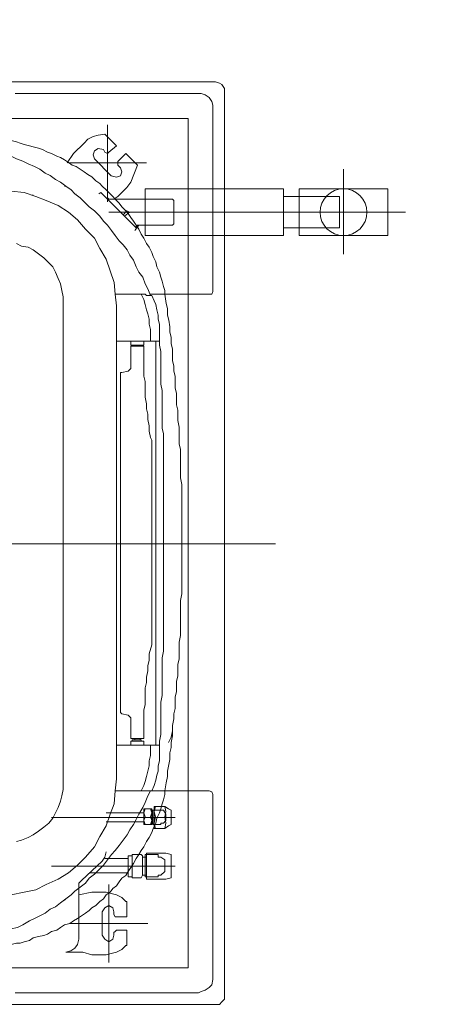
# Model space of a CAD drawing. Header units: inches. Extents: x 105152 to 158499, y 12149 to 30915.
# Tile 256 of 256: x 127371 to 127377, y 22152 to 22166. Entities that reach past the tile are written whole.
import ezdxf

# ---------------------------------------------------------------- set-up
doc = ezdxf.new("R2010")
doc.units = ezdxf.units.IN
doc.header["$MEASUREMENT"] = 0
doc.layers.add('APP.AC', color=5, linetype='Continuous', lineweight=20)
doc.layers.add('PP-HVAC', color=7, linetype='Continuous', lineweight=25)
doc.layers.add('PP-HVAC CASSETTE', color=5, linetype='Continuous')
doc.layers.add('PP-HVAC- CASSETTE', color=5, linetype='Continuous')
doc.styles.get("Standard").update_dxf_attribs({"font": 'arial.ttf', "height": 6})

# ---------------------------------------------------------------- blocks, each defined once
blk = doc.blocks.new('cassette')
at = {"layer": 'APP.AC', "color": 7, "lineweight": 9, "ltscale": 0.07}
for p, q in [((4490.5414, 583.9537), (4490.5414, 585.0077)), ((4490.8231, 584.057), (4490.8231, 584.1842)), ((4490.8733, 584.057), (4490.8733, 584.1842)), ((4490.2002, 583.8197), (4490.2002, 584.1254))]:
    blk.add_line(p, q, dxfattribs=at)
at = {"layer": 'APP.AC', "color": 7, "lineweight": 9}
blk.add_line((4491.0035, 584.0328), (4491.0035, 584.2219), dxfattribs=at)
at = {"layer": 'APP.AC', "lineweight": 9}
for points in [[(4490.0661, 584.0154), (4490.0661, 584.9447)], [(4491.0155, 584.0154), (4491.0155, 584.9447)], [(4490.9029, 584.238), (4490.9029, 584.2259), (4490.9002, 584.2125), (4490.8975, 584.2004), (4490.8922, 584.1897), (4490.8868, 584.1776), (4490.8801, 584.1669), (4490.8721, 584.1575), (4490.864, 584.1494), (4490.8533, 584.1401), (4490.8426, 584.1347), (4490.8318, 584.128), (4490.8197, 584.124), (4490.809, 584.1199), (4490.7956, 584.1186), (4490.7835, 584.1173)], [(4490.1317, 584.2071), (4490.1304, 584.2125), (4490.129, 584.2165), (4490.1277, 584.2205), (4490.1263, 584.2259)], [(4490.1988, 584.1401), (4490.1947, 584.1454), (4490.1907, 584.1494), (4490.1853, 584.1548), (4490.1813, 584.1602), (4490.1773, 584.1642), (4490.1733, 584.1696), (4490.1692, 584.1749), (4490.1666, 584.1803), (4490.1625, 584.1857), (4490.1599, 584.191), (4490.1558, 584.1964), (4490.1532, 584.2018), (4490.1505, 584.2085), (4490.1478, 584.2138), (4490.1451, 584.2205), (4490.1424, 584.2259)], [(4490.18, 584.2125), (4490.1786, 584.2259)], [(4490.235, 584.2152), (4490.2323, 584.2205)], [(4490.8479, 584.2205), (4490.8466, 584.2152)], [(4490.9378, 584.2259), (4490.9364, 584.2192), (4490.9338, 584.2138), (4490.9297, 584.2071), (4490.927, 584.2018), (4490.9244, 584.1964), (4490.9217, 584.191), (4490.9177, 584.1857), (4490.915, 584.1803), (4490.911, 584.1749), (4490.9069, 584.1696), (4490.9029, 584.1642), (4490.8989, 584.1602), (4490.8949, 584.1548), (4490.8908, 584.1494), (4490.8855, 584.1454), (4490.8814, 584.1401)], [(4490.9539, 584.2259), (4490.9525, 584.2205), (4490.9525, 584.2165), (4490.9512, 584.2125), (4490.9498, 584.2071)], [(4490.184, 584.2004), (4490.18, 584.2125)], [(4490.2363, 584.2085), (4490.235, 584.2152)], [(4490.8466, 584.2152), (4490.8439, 584.2085)], [(4490.2269, 584.0891), (4490.2229, 584.0918), (4490.2175, 584.0945), (4490.2135, 584.0971), (4490.2095, 584.0998), (4490.2055, 584.1025), (4490.2014, 584.1052), (4490.1974, 584.1092), (4490.1947, 584.1119), (4490.1907, 584.1146), (4490.1867, 584.1186), (4490.184, 584.1213), (4490.18, 584.1253), (4490.1773, 584.128), (4490.1733, 584.132), (4490.1706, 584.1347), (4490.1679, 584.1387), (4490.1639, 584.1427), (4490.1612, 584.1468), (4490.1585, 584.1508), (4490.1558, 584.1548), (4490.1532, 584.1588), (4490.1518, 584.1629), (4490.1491, 584.1669), (4490.1464, 584.1709), (4490.1438, 584.1749), (4490.1424, 584.179), (4490.1397, 584.1843), (4490.1384, 584.1883), (4490.1357, 584.1937), (4490.1344, 584.1977), (4490.133, 584.2031), (4490.1317, 584.2071)], [(4490.1827, 584.2031), (4490.1827, 584.2031), (4490.1827, 584.2031), (4490.1827, 584.2031), (4490.1827, 584.2044)], [(4490.188, 584.1897), (4490.184, 584.2004)], [(4490.239, 584.2031), (4490.2363, 584.2085)], [(4490.243, 584.1977), (4490.239, 584.2031)], [(4490.8412, 584.2031), (4490.8372, 584.1977)], [(4490.8439, 584.2085), (4490.8412, 584.2031)], [(4490.9498, 584.2071), (4490.9472, 584.2031), (4490.9458, 584.1977), (4490.9445, 584.1924), (4490.9431, 584.1883), (4490.9405, 584.1843), (4490.9391, 584.179), (4490.9364, 584.1749), (4490.9338, 584.1709), (4490.9324, 584.1655), (4490.9297, 584.1615), (4490.927, 584.1575), (4490.9244, 584.1535), (4490.9217, 584.1494), (4490.919, 584.1454), (4490.9163, 584.1427), (4490.9136, 584.1387), (4490.9096, 584.1347), (4490.9069, 584.1307), (4490.9029, 584.128), (4490.9002, 584.124), (4490.8962, 584.1213), (4490.8935, 584.1173), (4490.8895, 584.1146), (4490.8855, 584.1119), (4490.8828, 584.1079), (4490.8788, 584.1052), (4490.8747, 584.1025), (4490.8707, 584.0998), (4490.8654, 584.0971), (4490.8613, 584.0945), (4490.8573, 584.0918), (4490.8533, 584.0891)], [(4490.1934, 584.1776), (4490.188, 584.1897)], [(4490.247, 584.1924), (4490.243, 584.1977)], [(4490.2524, 584.187), (4490.247, 584.1924)], [(4490.8332, 584.1924), (4490.8291, 584.187)], [(4490.8372, 584.1977), (4490.8332, 584.1924)], [(4490.2564, 584.183), (4490.2524, 584.187)], [(4490.2618, 584.1803), (4490.2564, 584.183)], [(4490.2685, 584.1776), (4490.2618, 584.1803)], [(4490.8184, 584.1803), (4490.813, 584.1776)], [(4490.8238, 584.183), (4490.8184, 584.1803)], [(4490.8291, 584.187), (4490.8238, 584.183)], [(4490.1733, 584.1696), (4490.1733, 584.1709)], [(4490.2001, 584.1669), (4490.1934, 584.1776)], [(4490.2739, 584.1749), (4490.2685, 584.1776)], [(4490.2806, 584.1736), (4490.2739, 584.1749)], [(4490.2873, 584.1722), (4490.2806, 584.1736)], [(4490.2926, 584.1722), (4490.2873, 584.1722)], [(4490.2926, 584.1722), (4490.7876, 584.1722)], [(4490.7943, 584.1722), (4490.7876, 584.1722)], [(4490.801, 584.1736), (4490.7943, 584.1722)], [(4490.8063, 584.1749), (4490.801, 584.1736)], [(4490.813, 584.1776), (4490.8063, 584.1749)], [(4490.9083, 584.1709), (4490.9069, 584.1696)], [(4490.9484, 584.1562), (4490.9538, 584.1576), (4490.9578, 584.1602), (4490.9605, 584.1643), (4490.9618, 584.1696)], [(4490.18, 584.1615), (4490.18, 584.1615)], [(4490.1813, 584.1588), (4490.1813, 584.1588)], [(4490.2081, 584.1575), (4490.2001, 584.1669)], [(4490.2175, 584.1494), (4490.2081, 584.1575)], [(4490.2269, 584.1401), (4490.2175, 584.1494)], [(4490.868, 584.1321), (4490.8881, 584.1535)], [(4490.8948, 584.1562), (4490.8908, 584.1562), (4490.8881, 584.1535)], [(4490.8948, 584.1562), (4490.9484, 584.1562)], [(4490.2859, 584.0824), (4490.2792, 584.0851), (4490.2739, 584.0877), (4490.2672, 584.0904), (4490.2618, 584.0945), (4490.2564, 584.0971), (4490.2497, 584.0998), (4490.2444, 584.1038), (4490.239, 584.1065), (4490.2336, 584.1105), (4490.2296, 584.1146), (4490.2242, 584.1186), (4490.2189, 584.1226), (4490.2135, 584.1266), (4490.2095, 584.1307), (4490.2041, 584.1347), (4490.1988, 584.1401)], [(4490.2377, 584.1347), (4490.2269, 584.1401)], [(4490.8814, 584.1401), (4490.8761, 584.1347), (4490.8721, 584.1307), (4490.8667, 584.1266), (4490.8613, 584.1226), (4490.8573, 584.1186), (4490.8519, 584.1146), (4490.8466, 584.1105), (4490.8412, 584.1065), (4490.8358, 584.1038), (4490.8305, 584.0998), (4490.8251, 584.0971), (4490.8197, 584.0945), (4490.813, 584.0904), (4490.8077, 584.0877), (4490.801, 584.0851), (4490.7956, 584.0824)], [(4490.2484, 584.128), (4490.2377, 584.1347)], [(4490.2605, 584.124), (4490.2484, 584.128)], [(4490.8586, 584.128), (4490.864, 584.1294), (4490.868, 584.1321)], [(4490.2002, 584.0838), (4490.2002, 584.1254)], [(4490.2725, 584.1199), (4490.2605, 584.124)], [(4490.2846, 584.1186), (4490.2725, 584.1199)], [(4490.2967, 584.1173), (4490.2846, 584.1186)], [(4490.2967, 584.1173), (4490.7835, 584.1173)], [(4490.3329, 584.1173), (4490.3329, 584.073)], [(4490.7487, 584.1173), (4490.7487, 584.073)], [(4490.1867, 584.0878), (4490.2136, 584.0878)], [(4490.2672, 584.0717), (4490.2618, 584.073), (4490.2564, 584.0757), (4490.2511, 584.077), (4490.2457, 584.0797), (4490.2417, 584.081), (4490.2363, 584.0837), (4490.2323, 584.0864), (4490.2269, 584.0891)], [(4490.3329, 584.0824), (4490.3262, 584.0824), (4490.3208, 584.0824), (4490.3154, 584.0837), (4490.3101, 584.0837), (4490.3047, 584.0851), (4490.3007, 584.0864), (4490.2953, 584.0877), (4490.29, 584.0891), (4490.2846, 584.0918)], [(4490.7956, 584.0918), (4490.7902, 584.0891), (4490.7862, 584.0877), (4490.7809, 584.0864), (4490.7755, 584.0851), (4490.7701, 584.0837), (4490.7648, 584.0837), (4490.7594, 584.0824), (4490.754, 584.0824), (4490.7487, 584.0824)], [(4490.8533, 584.0891), (4490.8479, 584.0864), (4490.8439, 584.0837), (4490.8385, 584.081), (4490.8345, 584.0797), (4490.8291, 584.077), (4490.8238, 584.0757), (4490.8184, 584.073), (4490.8144, 584.0717)], [(4490.3329, 584.073), (4490.3262, 584.073), (4490.3208, 584.073), (4490.3154, 584.073), (4490.3101, 584.0743), (4490.3061, 584.0743), (4490.3007, 584.0757), (4490.2953, 584.077), (4490.2913, 584.0784), (4490.2859, 584.081)], [(4490.7487, 584.077), (4490.3329, 584.077)], [(4490.7956, 584.081), (4490.7902, 584.0784), (4490.7849, 584.077), (4490.7795, 584.0757), (4490.7755, 584.0743), (4490.7701, 584.0743), (4490.7648, 584.073), (4490.7594, 584.073), (4490.754, 584.073), (4490.7487, 584.073)], [(4490.2846, 584.0676), (4490.2806, 584.0676), (4490.2765, 584.069), (4490.2712, 584.0703), (4490.2672, 584.0717)], [(4490.294, 584.0663), (4490.2846, 584.0676)], [(4490.7513, 584.073), (4490.7446, 584.073), (4490.7379, 584.0717), (4490.7312, 584.0717), (4490.7245, 584.0717), (4490.7178, 584.0717), (4490.7111, 584.0717), (4490.7044, 584.0717), (4490.6977, 584.0703), (4490.691, 584.0703), (4490.6843, 584.0703), (4490.6776, 584.0703), (4490.6722, 584.0703), (4490.6655, 584.0703), (4490.6588, 584.0703), (4490.6521, 584.069), (4490.6454, 584.069), (4490.64, 584.069), (4490.6333, 584.069), (4490.6266, 584.069), (4490.6199, 584.069), (4490.6132, 584.069), (4490.6078, 584.069), (4490.6011, 584.069), (4490.5944, 584.069), (4490.5877, 584.069), (4490.581, 584.069), (4490.5743, 584.069), (4490.5676, 584.069), (4490.5609, 584.069), (4490.5542, 584.069), (4490.5475, 584.069), (4490.5408, 584.069), (4490.5341, 584.069), (4490.526, 584.069), (4490.5193, 584.069), (4490.5126, 584.069), (4490.5059, 584.069), (4490.4992, 584.069), (4490.4925, 584.069), (4490.4871, 584.069), (4490.4804, 584.069), (4490.4737, 584.069), (4490.467, 584.069), (4490.4603, 584.069), (4490.4536, 584.069), (4490.4482, 584.069), (4490.4415, 584.069), (4490.4348, 584.069), (4490.4281, 584.069), (4490.4227, 584.0703), (4490.416, 584.0703), (4490.4093, 584.0703), (4490.4026, 584.0703), (4490.3959, 584.0703), (4490.3892, 584.0703), (4490.3838, 584.0703), (4490.3771, 584.0717), (4490.3704, 584.0717), (4490.3637, 584.0717), (4490.357, 584.0717), (4490.3503, 584.0717), (4490.3436, 584.0717), (4490.3369, 584.073), (4490.3289, 584.073)], [(4490.7956, 584.0676), (4490.7876, 584.0663)], [(4490.4804, 584.0502), (4490.4737, 584.0515), (4490.4683, 584.0515), (4490.4616, 584.0515), (4490.4563, 584.0515), (4490.4496, 584.0515), (4490.4442, 584.0515), (4490.4388, 584.0529), (4490.4321, 584.0529), (4490.4268, 584.0529), (4490.4214, 584.0529), (4490.4147, 584.0542), (4490.4093, 584.0542), (4490.404, 584.0542), (4490.3986, 584.0556), (4490.3919, 584.0556), (4490.3865, 584.0556), (4490.3812, 584.0569), (4490.3758, 584.0569), (4490.3691, 584.0569), (4490.3637, 584.0582), (4490.3584, 584.0582), (4490.353, 584.0596), (4490.3463, 584.0596), (4490.3409, 584.0596), (4490.3356, 584.0609), (4490.3289, 584.0609), (4490.3235, 584.0623), (4490.3181, 584.0623), (4490.3114, 584.0636), (4490.3061, 584.0649), (4490.2993, 584.0649), (4490.294, 584.0663)], [(4490.7876, 584.0663), (4490.7809, 584.0649), (4490.7755, 584.0649), (4490.7688, 584.0636), (4490.7634, 584.0623), (4490.7567, 584.0623), (4490.7513, 584.0609), (4490.746, 584.0609), (4490.7393, 584.0596), (4490.7339, 584.0596), (4490.7285, 584.0596), (4490.7218, 584.0582), (4490.7165, 584.0582), (4490.7111, 584.0569), (4490.7057, 584.0569), (4490.699, 584.0569), (4490.6937, 584.0556), (4490.6883, 584.0556), (4490.6829, 584.0556), (4490.6776, 584.0542), (4490.6709, 584.0542), (4490.6655, 584.0542), (4490.6601, 584.0529), (4490.6534, 584.0529), (4490.6481, 584.0529), (4490.6427, 584.0529), (4490.636, 584.0515), (4490.6306, 584.0515), (4490.6253, 584.0515), (4490.6186, 584.0515), (4490.6132, 584.0515), (4490.6065, 584.0515), (4490.5998, 584.0515)], [(4490.7339, 584.0597), (4490.7406, 584.061), (4490.7459, 584.0637)], [(4490.5408, 584.0502), (4490.5408, 584.0502), (4490.5327, 584.0502), (4490.5247, 584.0502), (4490.518, 584.0502), (4490.5099, 584.0502), (4490.5032, 584.0502), (4490.4952, 584.0502), (4490.4885, 584.0502), (4490.4804, 584.0502)], [(4490.5998, 584.0515), (4490.5931, 584.0502), (4490.585, 584.0502), (4490.577, 584.0502), (4490.5703, 584.0502), (4490.5636, 584.0502), (4490.5555, 584.0502), (4490.5475, 584.0502), (4490.5408, 584.0502)], [(4490.0661, 584.0154), (4490.0674, 584.0114), (4490.0687, 584.0087), (4490.0728, 584.006), (4490.0768, 584.006)], [(4491.0061, 584.006), (4490.0768, 584.006)], [(4491.0061, 584.006), (4491.0101, 584.006), (4491.0128, 584.0087), (4491.0155, 584.0114), (4491.0155, 584.0154)]]:
    blk.add_lwpolyline(points, dxfattribs=at)
at = {"layer": 'APP.AC', "color": 7, "lineweight": 9, "ltscale": 0.07}
blk.add_lwpolyline([(4490.1036, 584.9179), (4490.9779, 584.9179), (4490.9779, 584.0436), (4490.1036, 584.0436)], close=True, dxfattribs=at)
at = {"layer": 'APP.AC', "color": 7, "lineweight": 9}
for points in [[(4490.078, 584.0328), (4490.078, 584.2219)], [(4490.2846, 584.0877), (4490.2846, 584.1186)], [(4490.7956, 584.0877), (4490.7956, 584.1186)], [(4490.2846, 584.0877), (4490.2846, 584.0877)], [(4490.2859, 584.0864), (4490.2846, 584.0877)], [(4490.7956, 584.0877), (4490.7956, 584.0877)], [(4490.7956, 584.0837), (4490.7956, 584.0864), (4490.7956, 584.0864), (4490.7956, 584.0877)], [(4490.2846, 584.0824), (4490.2846, 584.0234)], [(4490.2859, 584.0837), (4490.2859, 584.0864)], [(4490.2859, 584.0837), (4490.2859, 584.0837)], [(4490.2859, 584.0837), (4490.2859, 584.0837)], [(4490.2859, 584.0837), (4490.2859, 584.0837)], [(4490.2859, 584.0824), (4490.2859, 584.0837)], [(4490.2859, 584.081), (4490.2859, 584.0824)], [(4490.7956, 584.0837), (4490.7956, 584.0837)], [(4490.7956, 584.0824), (4490.7956, 584.0837)], [(4490.7956, 584.0837), (4490.7956, 584.0837)], [(4490.7956, 584.081), (4490.7956, 584.0824)], [(4490.7956, 584.0824), (4490.7956, 584.0234)], [(4490.8144, 584.0717), (4490.809, 584.0703), (4490.805, 584.069), (4490.7996, 584.0676), (4490.7956, 584.0676)], [(4490.078, 584.0328), (4490.078, 584.0301)], [(4490.0821, 584.022), (4490.0794, 584.0261), (4490.078, 584.0301)], [(4491.0022, 584.0301), (4491.0008, 584.0261), (4490.9981, 584.022)], [(4491.0035, 584.0328), (4491.0022, 584.0301)], [(4490.0901, 584.018), (4490.0861, 584.0193), (4490.0821, 584.022)], [(4490.0928, 584.018), (4490.0901, 584.018)], [(4490.0928, 584.018), (4490.2819, 584.018)], [(4490.2846, 584.022), (4490.2846, 584.022), (4490.2846, 584.0193), (4490.2819, 584.018)], [(4490.2846, 584.0234), (4490.2846, 584.022)], [(4490.7956, 584.0234), (4490.7956, 584.022)], [(4490.7996, 584.018), (4490.7996, 584.018), (4490.7969, 584.0193), (4490.7956, 584.022), (4490.7956, 584.022)], [(4490.9874, 584.018), (4490.7996, 584.018)], [(4490.8989, 584.018), (4490.9042, 584.018)], [(4490.9042, 584.018), (4490.9096, 584.018)], [(4490.9096, 584.018), (4490.9136, 584.018)], [(4490.9136, 584.018), (4490.919, 584.018)], [(4490.919, 584.018), (4490.923, 584.018)], [(4490.923, 584.018), (4490.9284, 584.018)], [(4490.9284, 584.018), (4490.9324, 584.018)], [(4490.9324, 584.018), (4490.9378, 584.018)], [(4490.9378, 584.018), (4490.9418, 584.018)], [(4490.9418, 584.018), (4490.9472, 584.018)], [(4490.9472, 584.018), (4490.9512, 584.018)], [(4490.9512, 584.018), (4490.9566, 584.018)], [(4490.9566, 584.018), (4490.9606, 584.018)], [(4490.9606, 584.018), (4490.9659, 584.018)], [(4490.9659, 584.018), (4490.97, 584.018)], [(4490.9874, 584.018), (4490.9901, 584.018)], [(4490.9981, 584.022), (4490.9955, 584.0193), (4490.9901, 584.018)]]:
    blk.add_lwpolyline(points, dxfattribs=at)
at = {"layer": 'APP.AC', "color": 1, "lineweight": 9}
for points in [[(4490.1492, 584.1683), (4490.1398, 584.1616)], [(4490.9618, 584.1522), (4490.9618, 584.1696)], [(4490.1291, 584.1508), (4490.1398, 584.1616)], [(4490.1291, 584.1508), (4490.1251, 584.1468), (4490.1224, 584.1415), (4490.121, 584.1361), (4490.1197, 584.1294), (4490.1197, 584.1294)], [(4490.9028, 584.1562), (4490.9002, 584.1428)], [(4490.9618, 584.1522), (4490.9645, 584.1428)], [(4490.1452, 584.1401), (4490.1412, 584.1415), (4490.1371, 584.1401), (4490.1345, 584.1361), (4490.1358, 584.1307)], [(4490.1626, 584.1227), (4490.1452, 584.1401)], [(4490.88, 584.1053), (4490.88, 584.1455)], [(4490.9002, 584.128), (4490.9002, 584.1428)], [(4490.9645, 584.128), (4490.9645, 584.1428)], [(4490.1318, 584.1173), (4490.1197, 584.1294)], [(4490.1385, 584.1294), (4490.1358, 584.1307)], [(4490.1385, 584.1254), (4490.1398, 584.1267), (4490.1385, 584.1294)], [(4490.8184, 584.0892), (4490.8184, 584.128)], [(4490.8277, 584.0892), (4490.8277, 584.128)], [(4490.8653, 584.1053), (4490.8653, 584.1294)], [(4490.9002, 584.128), (4490.9015, 584.1227), (4490.9028, 584.1173), (4490.9055, 584.112), (4490.9095, 584.1079)], [(4490.9203, 584.1321), (4490.9163, 584.1294), (4490.9136, 584.1254), (4490.9163, 584.1213), (4490.9203, 584.12)], [(4490.9444, 584.1321), (4490.9203, 584.1321)], [(4490.9444, 584.12), (4490.9484, 584.1213), (4490.9511, 584.1254), (4490.9484, 584.1294), (4490.9444, 584.1321)], [(4490.9551, 584.1079), (4490.9592, 584.112), (4490.9618, 584.1173), (4490.9632, 584.1227), (4490.9645, 584.128)], [(4490.1318, 584.1173), (4490.1385, 584.1254)], [(4490.1546, 584.1133), (4490.1586, 584.112), (4490.1626, 584.1133), (4490.164, 584.1173), (4490.1626, 584.1227)], [(4490.1867, 584.12), (4490.1841, 584.116)], [(4490.1867, 584.1254), (4490.1854, 584.1267)], [(4490.923, 584.12), (4490.9203, 584.12)], [(4490.9256, 584.1173), (4490.9256, 584.1187), (4490.923, 584.12)], [(4490.9417, 584.12), (4490.9404, 584.1187), (4490.939, 584.1173)], [(4490.9444, 584.12), (4490.9417, 584.12)], [(4490.1398, 584.1079), (4490.1479, 584.116)], [(4490.1519, 584.0959), (4490.1398, 584.1079)], [(4490.1519, 584.116), (4490.1505, 584.116), (4490.1479, 584.116)], [(4490.1546, 584.1133), (4490.1519, 584.116)], [(4490.1747, 584.1066), (4490.1841, 584.116)], [(4490.9095, 584.1066), (4490.9095, 584.1079)], [(4490.9256, 584.1066), (4490.9256, 584.1173)], [(4490.939, 584.1066), (4490.939, 584.1173)], [(4490.9551, 584.1066), (4490.9551, 584.1079)], [(4490.1519, 584.0959), (4490.1693, 584.1026), (4490.1747, 584.1066)], [(4490.8626, 584.1012), (4490.8613, 584.1012)], [(4490.8613, 584.1012), (4490.8613, 584.0918)], [(4490.8626, 584.1053), (4490.8626, 584.1012)], [(4490.8841, 584.1053), (4490.8626, 584.1053)], [(4490.8827, 584.1012), (4490.8626, 584.1012)], [(4490.8827, 584.1012), (4490.8854, 584.1012)], [(4490.8841, 584.1053), (4490.8841, 584.1012)], [(4490.8854, 584.0918), (4490.8854, 584.1012)], [(4490.9256, 584.1066), (4490.9095, 584.1066)], [(4490.9551, 584.1066), (4490.939, 584.1066)], [(4490.8143, 584.0892), (4490.8143, 584.0811)], [(4490.8157, 584.0892), (4490.8143, 584.0892)], [(4490.8224, 584.0878), (4490.8184, 584.0892), (4490.8143, 584.0878)], [(4490.8304, 584.0892), (4490.8157, 584.0892)], [(4490.8304, 584.0878), (4490.8264, 584.0892), (4490.8224, 584.0878)], [(4490.8304, 584.0892), (4490.8304, 584.0811)], [(4490.8304, 584.0892), (4490.8304, 584.0892)], [(4490.8626, 584.0905), (4490.8613, 584.0918)], [(4490.8841, 584.0878), (4490.8613, 584.0878)], [(4490.8613, 584.0878), (4490.8613, 584.0865)], [(4490.8827, 584.0905), (4490.8626, 584.0905)], [(4490.864, 584.0905), (4490.864, 584.0865)], [(4490.8827, 584.0905), (4490.8854, 584.0918)], [(4490.8827, 584.0905), (4490.8827, 584.0865)], [(4490.8841, 584.0878), (4490.8841, 584.0865)], [(4490.8117, 584.0784), (4490.8331, 584.0784)], [(4490.8117, 584.0784), (4490.8117, 584.0677)], [(4490.8224, 584.0771), (4490.817, 584.0784), (4490.8117, 584.0771)], [(4490.8117, 584.0784), (4490.8117, 584.0784)], [(4490.8143, 584.0825), (4490.8184, 584.0811), (4490.8224, 584.0825)], [(4490.8157, 584.0811), (4490.8143, 584.0811)], [(4490.8157, 584.0811), (4490.8157, 584.0784)], [(4490.8304, 584.0811), (4490.8157, 584.0811)], [(4490.8304, 584.0798), (4490.8157, 584.0798)], [(4490.8157, 584.0798), (4490.8157, 584.0784)], [(4490.8157, 584.0784), (4490.8157, 584.0717)], [(4490.8224, 584.0825), (4490.8264, 584.0811), (4490.8304, 584.0825)], [(4490.8345, 584.0771), (4490.8291, 584.0784), (4490.8224, 584.0771)], [(4490.8291, 584.0811), (4490.8291, 584.0784)], [(4490.8304, 584.0811), (4490.8304, 584.0811)], [(4490.8304, 584.0798), (4490.8304, 584.0784)], [(4490.8304, 584.0784), (4490.8304, 584.0717)], [(4490.8331, 584.0784), (4490.8345, 584.0784)], [(4490.8345, 584.0784), (4490.8345, 584.0677)], [(4490.8854, 584.0865), (4490.8599, 584.0865)], [(4490.8599, 584.0865), (4490.8599, 584.0865)], [(4490.8599, 584.0664), (4490.8599, 584.0865)], [(4490.8613, 584.0865), (4490.8613, 584.0744)], [(4490.8841, 584.0865), (4490.8841, 584.0744)], [(4490.8854, 584.0865), (4490.8867, 584.0865)], [(4490.8867, 584.0664), (4490.8867, 584.0865)], [(4490.8157, 584.061), (4490.8143, 584.0637), (4490.8117, 584.0677)], [(4490.8117, 584.0677), (4490.817, 584.0664), (4490.8224, 584.0677)], [(4490.8157, 584.0717), (4490.8157, 584.0717)], [(4490.8157, 584.0717), (4490.8157, 584.069)], [(4490.8157, 584.069), (4490.8197, 584.0664)], [(4490.8224, 584.0677), (4490.8291, 584.0664), (4490.8345, 584.0677)], [(4490.8264, 584.0664), (4490.8291, 584.069)], [(4490.8304, 584.0717), (4490.8291, 584.0717)], [(4490.8291, 584.0717), (4490.8291, 584.069)], [(4490.8345, 584.0677), (4490.8318, 584.0637), (4490.8304, 584.061)], [(4490.864, 584.0744), (4490.8613, 584.0744)], [(4490.864, 584.0744), (4490.864, 584.0717)], [(4490.8666, 584.0677), (4490.864, 584.0717)], [(4490.8787, 584.0677), (4490.8666, 584.0677)], [(4490.8827, 584.0717), (4490.8787, 584.0677)], [(4490.8827, 584.0744), (4490.8827, 584.0717)], [(4490.8841, 584.0744), (4490.8827, 584.0744)], [(4490.8157, 584.061), (4490.8304, 584.061)], [(4490.8264, 584.0664), (4490.8197, 584.0664)], [(4490.8613, 584.061), (4490.8613, 584.061), (4490.8599, 584.0664)], [(4490.8854, 584.061), (4490.8613, 584.061)], [(4490.8867, 584.0664), (4490.8854, 584.061), (4490.8854, 584.061)]]:
    blk.add_lwpolyline(points, dxfattribs=at)
at = {"layer": 'APP.AC', "color": 7, "lineweight": 9, "ltscale": 0.07}
for points in [[(4490.1492, 584.1669), (4490.1492, 584.0865)], [(4490.9323, 584.1656), (4490.9323, 584.0851)], [(4490.1103, 584.1267), (4490.1894, 584.1267)], [(4490.8921, 584.1254), (4490.9726, 584.1254)], [(4490.2432, 583.8835), (4490.1559, 583.8835)]]:
    blk.add_lwpolyline(points, dxfattribs=at)
at = {"layer": 'APP.AC', "color": 3, "lineweight": 9, "ltscale": 0.07}
for points in [[(4490.1812, 584.1357), (4490.18, 584.1334)], [(4490.18, 584.1334), (4490.2163, 584.0972)], [(4490.1867, 584.0878), (4490.1867, 584.1254)], [(4490.2028, 584.1106), (4490.1988, 584.1066)], [(4490.2042, 584.1093), (4490.2002, 584.1039)], [(4490.1988, 584.1066), (4490.2002, 584.1039)], [(4490.2189, 584.0985), (4490.2136, 584.0945)], [(4490.176, 584.0878), (4490.2243, 584.0878)], [(4490.176, 583.9452), (4490.176, 584.0878)], [(4490.1867, 584.0878), (4490.1867, 584.0597)], [(4490.2163, 584.0972), (4490.2149, 584.0972), (4490.2136, 584.0959)], [(4490.2136, 584.0878), (4490.2136, 584.0959)], [(4490.2136, 584.0597), (4490.2136, 584.0878)], [(4490.2243, 583.9452), (4490.2243, 584.0878)], [(4490.1867, 584.0597), (4490.1881, 584.0583)], [(4490.1881, 584.0583), (4490.2122, 584.0583)], [(4490.2122, 584.0583), (4490.2136, 584.0597)], [(4490.176, 583.9452), (4490.2243, 583.9452)], [(4490.1841, 583.8875), (4490.1841, 583.9452)], [(4490.2163, 583.8875), (4490.2163, 583.9452)], [(4490.1841, 583.8875), (4490.2163, 583.8875)]]:
    blk.add_lwpolyline(points, dxfattribs=at)
at = {"layer": 'APP.AC', "color": 3, "lineweight": 9}
for points in [[(4490.3651, 584.1119), (4490.3637, 584.1052)], [(4490.3651, 584.1132), (4490.5408, 584.1132)], [(4490.3651, 584.1119), (4490.3651, 584.1132)], [(4490.7151, 584.1132), (4490.5408, 584.1132)], [(4490.7151, 584.1132), (4490.7165, 584.1119)], [(4490.7165, 584.1119), (4490.7178, 584.1052)], [(4490.3329, 584.1025), (4490.3369, 584.1025)], [(4490.3369, 584.0891), (4490.3369, 584.1025)], [(4490.3382, 584.1012), (4490.3369, 584.1012)], [(4490.361, 584.1025), (4490.3382, 584.1025)], [(4490.3382, 584.1025), (4490.3382, 584.1012)], [(4490.3382, 584.0918), (4490.3382, 584.1012)], [(4490.3382, 584.0985), (4490.3382, 584.1012)], [(4490.3382, 584.0985), (4490.3382, 584.0985)], [(4490.3382, 584.0985), (4490.3382, 584.0985)], [(4490.3382, 584.0985), (4490.3382, 584.0985)], [(4490.3382, 584.0985), (4490.3382, 584.0985)], [(4490.3382, 584.0985), (4490.3382, 584.0971)], [(4490.3396, 584.1025), (4490.3396, 584.1025)], [(4490.3637, 584.1052), (4490.361, 584.1025)], [(4490.7205, 584.1025), (4490.7178, 584.1052)], [(4490.7205, 584.1025), (4490.7406, 584.1025)], [(4490.7406, 584.1025), (4490.742, 584.1025)], [(4490.742, 584.1025), (4490.742, 584.1012)], [(4490.742, 584.1012), (4490.742, 584.1012)], [(4490.742, 584.0985), (4490.742, 584.1012)], [(4490.742, 584.0985), (4490.742, 584.0985)], [(4490.742, 584.0985), (4490.742, 584.0971)], [(4490.742, 584.0985), (4490.742, 584.0985)], [(4490.742, 584.0985), (4490.7433, 584.0985)], [(4490.742, 584.0985), (4490.742, 584.0985)], [(4490.742, 584.0985), (4490.742, 584.0985)], [(4490.7433, 584.0918), (4490.7433, 584.1012)], [(4490.7433, 584.1012), (4490.7446, 584.1012)], [(4490.7487, 584.1025), (4490.7446, 584.1025)], [(4490.7446, 584.0891), (4490.7446, 584.1025)], [(4490.3329, 584.0891), (4490.3369, 584.0891)], [(4490.3382, 584.0918), (4490.3369, 584.0918)], [(4490.3382, 584.0971), (4490.3382, 584.0958)], [(4490.3382, 584.0971), (4490.3382, 584.0971)], [(4490.3382, 584.0971), (4490.3382, 584.0971)], [(4490.3382, 584.0958), (4490.3382, 584.0958)], [(4490.3382, 584.0958), (4490.3382, 584.0958)], [(4490.3382, 584.0958), (4490.3382, 584.0945)], [(4490.3382, 584.0958), (4490.3382, 584.0958)], [(4490.3382, 584.0945), (4490.3382, 584.0945)], [(4490.3382, 584.0945), (4490.3382, 584.0945)], [(4490.3382, 584.0945), (4490.3382, 584.0931)], [(4490.3382, 584.0945), (4490.3382, 584.0945)], [(4490.3382, 584.0891), (4490.3382, 584.0931)], [(4490.3382, 584.0931), (4490.3382, 584.0931)], [(4490.3382, 584.0931), (4490.3382, 584.0931)], [(4490.3382, 584.0891), (4490.3396, 584.0891), (4490.345, 584.0891), (4490.3517, 584.0891), (4490.357, 584.0891), (4490.3624, 584.0891), (4490.3691, 584.0891), (4490.3745, 584.0877), (4490.3798, 584.0877), (4490.3852, 584.0877), (4490.3906, 584.0877), (4490.3973, 584.0864), (4490.4026, 584.0864), (4490.408, 584.0851), (4490.4134, 584.0851), (4490.4201, 584.0837), (4490.4254, 584.0837), (4490.4321, 584.0824)], [(4490.6456, 584.081), (4490.6548, 584.0837), (4490.6615, 584.0837), (4490.6668, 584.0851), (4490.6722, 584.0851), (4490.6789, 584.0864), (4490.6843, 584.0864), (4490.6896, 584.0877), (4490.695, 584.0877), (4490.7004, 584.0877), (4490.7071, 584.0877), (4490.7125, 584.0891), (4490.7178, 584.0891), (4490.7232, 584.0891), (4490.7299, 584.0891), (4490.7353, 584.0891), (4490.742, 584.0891), (4490.742, 584.0891)], [(4490.742, 584.0971), (4490.742, 584.0958)], [(4490.742, 584.0971), (4490.742, 584.0971)], [(4490.742, 584.0971), (4490.742, 584.0971)], [(4490.742, 584.0958), (4490.742, 584.0958)], [(4490.742, 584.0958), (4490.742, 584.0958)], [(4490.742, 584.0958), (4490.742, 584.0945)], [(4490.742, 584.0958), (4490.742, 584.0958)], [(4490.742, 584.0945), (4490.742, 584.0931)], [(4490.742, 584.0945), (4490.742, 584.0945)], [(4490.742, 584.0945), (4490.742, 584.0945)], [(4490.742, 584.0945), (4490.742, 584.0945)], [(4490.742, 584.0931), (4490.7433, 584.0931)], [(4490.742, 584.0931), (4490.742, 584.0931)], [(4490.742, 584.0931), (4490.742, 584.0931)], [(4490.742, 584.0891), (4490.742, 584.0931)], [(4490.7433, 584.0918), (4490.7446, 584.0918)], [(4490.7487, 584.0891), (4490.7446, 584.0891)], [(4490.4469, 584.081), (4490.4429, 584.081), (4490.4388, 584.081), (4490.4348, 584.081), (4490.4321, 584.0824)], [(4490.4469, 584.081), (4490.5408, 584.081)], [(4490.6456, 584.081), (4490.5408, 584.081)]]:
    blk.add_lwpolyline(points, dxfattribs=at)
at = {"layer": 'APP.AC', "color": 3, "lineweight": 9, "ltscale": 0.07}
blk.add_lwpolyline([(4490.176, 583.9291), (4490.2243, 583.9291), (4490.2243, 583.8379), (4490.176, 583.8379)], close=True, dxfattribs=at)
blk.add_circle((4490.2002, 583.8835), 0.0241, dxfattribs=at)
blk = doc.blocks.new('I06T')
at = {"layer": 'APP.AC', "xscale": 1000.200035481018, "yscale": 1000.200035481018, "zscale": 1000.200035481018, "rotation": 270}
blk.add_blockref('cassette', (-584597.8, 4491452.1), dxfattribs=at)
blk = doc.blocks.new('A$C43ED6433')
at = {"layer": 'PP-HVAC- CASSETTE', "xscale": 0.8843508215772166, "yscale": 0.8843508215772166, "zscale": 0.8843508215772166, "rotation": 180}
blk.add_blockref('I06T', (-2527.14, 10998.34), dxfattribs=at)

msp = doc.modelspace()

# ---------------------------------------------------------------- texts
at = {"layer": 'PP-HVAC', "linetype": 'Continuous', "ltscale": 10, "insert": (127249.184, 22162.839), "char_height": 6.3082, "width": 442.57216, "attachment_point": 1, "bg_fill": 2}
msp.add_mtext('\\pxi0.968256;{\\fCentury Gothic|b1|i0|c0|p34;CASSETTE AC }', dxfattribs=at)

# ---------------------------------------------------------------- next in the draw order: texts
at = {"layer": 'PP-HVAC', "linetype": 'Continuous', "ltscale": 10, "insert": (127223.709, 22161.44), "char_height": 6.3082, "width": 442.57216, "attachment_point": 1, "bg_fill": 2}
msp.add_mtext('\\pxi0.968256;{\\fCentury Gothic|b1|i0|c0|p34;0.4}', dxfattribs=at)

# ---------------------------------------------------------------- next in the draw order: block references
at = {"layer": 'PP-HVAC CASSETTE', "xscale": -0.01571697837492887, "yscale": 0.01571697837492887, "zscale": 0.01571697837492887, "rotation": 180}
msp.add_blockref('A$C43ED6433', (127406.84, 22331.182), dxfattribs=at)

doc.saveas('drawing.dxf')
